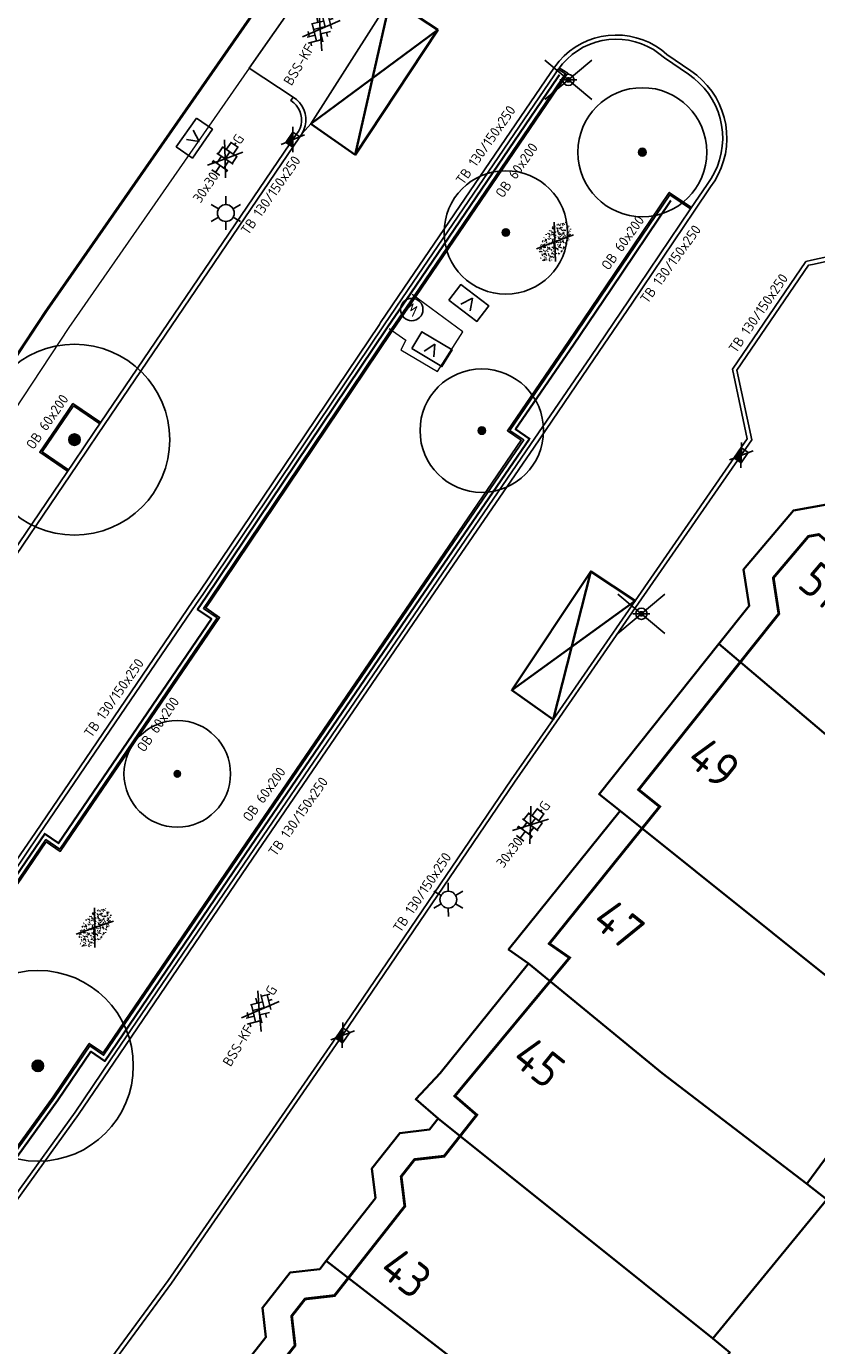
# Model space of a CAD drawing. Header units: metres. Extents: x 92877 to 94117, y 464509 to 465451.
# Tile 41 of 102: x 93202 to 93230, y 464990 to 465037. Entities that reach past the tile are written whole.
import ezdxf
from ezdxf.enums import TextEntityAlignment as Align

# ---------------------------------------------------------------- set-up
doc = ezdxf.new("R2010")
doc.units = ezdxf.units.M
doc.linetypes.add('XX-PROJECTGRENS', pattern=[18, 12, -3, 0, -3])
doc.layers.get('0').update_dxf_attribs({"linetype": 'CONTINUOUS'})
for name, color, linetype, lineweight in [('B-WE-GR-BOOM-S', 90, 'CONTINUOUS', 25), ('B-WE-KL-DATA_KAST-S', 252, 'CONTINUOUS', 25), ('B-WE-KL-ET_LS_OV_LICHTMAST-S', 252, 'CONTINUOUS', 25), ('B-WE-KL-WATER-S', 252, 'CONTINUOUS', 25), ('B-WE-OG-TOPOGRAFIE_BEBOUWING-GV', 252, 'CONTINUOUS', 35), ('B-WE-OG-TOPOGRAFIE_HUISNUMMER-T25', 7, 'CONTINUOUS', 20), ('B-WE-VH-VERHARDING-GV', 252, 'CONTINUOUS', 18), ('N-WE-KG-GRENS_PROJECT-G', 1, 'XX-PROJECTGRENS', 35), ('V-WE-GR-GRAS-S', 60, 'CONTINUOUS', 25), ('V-WE-IE-MEUBILAIR_WEGMEUBILAIR_VERKEERSBORD-S', 7, 'CONTINUOUS', 25), ('V-WE-IE-TERREINAFSCHEIDING_KUNSTMATIG_HEKWERK-G', 20, 'IE-TERREINAFSCHEIDING-KUNSTMATIG-V', 35), ('V-WE-RI-HWA_KOLK-S', 150, 'CONTINUOUS', 25), ('V-WE-VH-KANTOPSLUITING-T18', 10, 'CONTINUOUS', 18), ('V-WE-VH-KANTOPSLUITING_OPSLUITBAND_60X200-G', 150, 'VH-OPSLUITBAND_60X200-V', 25), ('V-WE-VH-KANTOPSLUITING_TROTTOIRBAND_130 150-G', 210, 'VH-TROTTOIRBAND_130-150-V', 25), ('V-WE-VH-KANTOPSLUITING_VOORKANTBAND-G', 50, 'CONTINUOUS', 25), ('V-WE-VH-MATERIAALGRENS-G', 7, 'CONTINUOUS-V', 25), ('V-WE-VH-VERHARDING_BETONSTRAATSTEEN-S', 252, 'CONTINUOUS', 25), ('V-WE-VH-VERHARDING_TEGEL-S', 252, 'CONTINUOUS', 25), ('V-WE-VW-MARKERING-G', 7, 'CONTINUOUS', 35)]:
    doc.layers.add(name, color=color, linetype=linetype, lineweight=lineweight)
doc.styles.add('NLCS-ISO', font='NLCS-ISO.ttf')
doc.styles.add('NLCS-ISO-M200-T18', font='NLCS-ISO.ttf', dxfattribs={"height": 0.36})
doc.styles.get("Standard").update_dxf_attribs({"font": 'isocp.shx'})
doc.linetypes.add('CONTINUOUS-V', pattern='A,3.5,[24,NLCS.SHX,S=0.5,R=0,X=0,Y=0],3.5', length=7)
doc.linetypes.add('IE-TERREINAFSCHEIDING-KUNSTMATIG-V', pattern='A,2,[24,NLCS.SHX,S=0.6,R=0,X=-1,Y=0],2,[82,NLCS.SHX,S=0.75,R=90,X=0,Y=0],2,[24,NLCS.SHX,S=0.6,R=0,X=1,Y=0],2,-2', length=10)
doc.linetypes.add('VH-OPSLUITBAND_60X200-V', pattern='A,3,[24,NLCS.SHX,S=1,R=0,X=0,Y=0],3,-2,2,-2', length=12)
doc.linetypes.add('VH-TROTTOIRBAND_130-150-V', pattern='A,2.5,[24,NLCS.SHX,S=1,R=0,X=0,Y=0],2.5,-2,2,-2,2,-2', length=15)

# ---------------------------------------------------------------- blocks, each defined once
blk = doc.blocks.new('V-SRI-KOLK_TROTTOIR-SO')
blk.add_hatch(color=256).paths.add_polyline_path([(1.125, 0.75), (-1.125, 0.75), (-1.125, -0.75)])
at = {"ltscale": 0.1}
for p, q in [((-1.875, 1.25), (1.875, -1.25)), ((1.875, 1.25), (-1.875, -1.25))]:
    blk.add_line(p, q, dxfattribs=at)
blk.add_line((-1.125, -0.75), (1.125, 0.75))
at = {"flags": 128}
blk.add_lwpolyline([(-1.125, -0.75), (1.125, -0.75), (1.125, 0.75), (-1.125, 0.75)], close=True, dxfattribs=at)
blk = doc.blocks.new('SKL-WATER_STRAATPOT-SO')
blk.add_circle((0, 0), 2)
at = {"style": 'NLCS-ISO'}
blk.add_text('W', height=2, rotation=360, dxfattribs=at).set_placement((-1.06, -1.05))
blk = doc.blocks.new('V-SVH-TEGEL_300X300_DUN_HALFST_KL-SO')
for p, q in [((-3.08, 0.75), (-3, 0.75)), ((-3, -0.83), (-3, 0.83)), ((-3, 0), (-1.5, 0)), ((-1.84, 1.5), (-1.5, 1.5)), ((-1.5, -1.6), (-1.5, 1.6)), ((-1.5, 0.75), (0, 0.75)), ((0, -1.78), (0, 1.78)), ((0, 1.5), (1.5, 1.5)), ((0, 0), (1.5, 0)), ((1.5, -1.6), (1.5, 1.6)), ((1.5, 0.75), (3, 0.75)), ((3, -0.83), (3, 0.83)), ((3, 0), (3.39, 0)), ((-3.08, -0.75), (-3, -0.75)), ((-1.84, -1.5), (-1.5, -1.5)), ((-1.5, -0.75), (0, -0.75)), ((0, -1.5), (1.5, -1.5)), ((1.5, -0.75), (3, -0.75))]:
    blk.add_line(p, q)
at = {"ltscale": 0.1}
for q in [(-2.75, -1.98), (-2.73, 1.96), (2.73, 1.96), (2.75, -1.98)]:
    blk.add_line((0, 0), q, dxfattribs=at)
at = {"style": 'NLCS-ISO'}
blk.add_attdef('FORMAAT', text='', height=1.8, dxfattribs=at).set_placement((-3.18, 0), align=Align.MIDDLE_RIGHT)
blk.add_attdef('KLEUR', text='', height=1.8, dxfattribs=at).set_placement((3.49, 0), align=Align.MIDDLE_LEFT)
at = {"style": 'NLCS-ISO', "flags": 1}
blk.add_attdef('FUNCTIE', text='', height=1.8, dxfattribs=at).set_placement((0.12, -3.58), align=Align.MIDDLE_CENTER)
blk = doc.blocks.new('V-SGR-GRAS_01-SO')
at = {"ltscale": 0.1}
for p, q in [((-1.96, -0.07), (-1.98, 0)), ((-1.93, 0.19), (-1.93, 0.24)), ((-1.89, 0.24), (-1.92, 0.25)), ((-1.67, 0.02), (-1.6, 0.04)), ((-1.6, 0.24), (-1.65, 0.29)), ((-1.53, 0.32), (-1.6, 0.35)), ((-1.45, 0.64), (-1.52, 0.66)), ((-1.52, 0.19), (-1.44, 0.19)), ((-1.47, 0.58), (-1.48, 0.65)), ((0, 0), (-1.43, 1.03)), ((-1.43, 0.48), (-1.35, 0.5)), ((-1.36, 0.21), (-1.43, 0.23)), ((0, 0), (-1.43, -1.03)), ((-1.42, 0.13), (-1.36, 0.17)), ((-1.38, 0.11), (-1.32, 0.16)), ((-1.37, 0.01), (-1.38, 0.08)), ((-1.33, 0.11), (-1.33, 0.19)), ((-1.3, 0.76), (-1.32, 0.77)), ((-1.28, 0.68), (-1.28, 0.76)), ((-1.17, 0.39), (-1.23, 0.43)), ((-1.17, 0.24), (-1.22, 0.29)), ((-1.15, 0.65), (-1.21, 0.7)), ((-1.11, 0.17), (-1.04, 0.19)), ((-1.03, 0.03), (-1.1, 0.07)), ((-0.94, 0.84), (-1, 0.88)), ((-0.97, 0.51), (-0.92, 0.57)), ((-0.89, 0.5), (-0.97, 0.52)), ((-0.94, 0.19), (-0.87, 0.19)), ((-0.92, 0.42), (-0.86, 0.46)), ((-0.89, 0.81), (-0.82, 0.81)), ((-0.87, 0.66), (-0.89, 0.73)), ((-0.8, 0.06), (-0.88, 0.08)), ((-0.87, 0.62), (-0.8, 0.64)), ((-0.8, 0.47), (-0.87, 0.51)), ((-0.75, 0.24), (-0.8, 0.29)), ((-0.77, 0.09), (-0.79, 0.16)), ((-0.73, 0.65), (-0.78, 0.7)), ((-0.74, 0.03), (-0.73, 0.11)), ((-0.67, 0.11), (-0.73, 0.14)), ((-0.69, 0.61), (-0.68, 0.68)), ((-0.58, 0.92), (-0.64, 0.96)), ((-0.56, 0.92), (-0.51, 0.97)), ((-0.56, 0.32), (-0.48, 0.34)), ((-0.44, 0.55), (-0.51, 0.59)), ((-0.43, 0.78), (-0.5, 0.8)), ((-0.42, 0.71), (-0.36, 0.74)), ((-0.34, 0.35), (-0.41, 0.37)), ((-0.32, 0.24), (-0.38, 0.29)), ((-0.31, 0.19), (-0.37, 0.22)), ((-0.37, 0.19), (-0.29, 0.19)), ((-0.31, 0.65), (-0.36, 0.7)), ((-0.32, 0.81), (-0.24, 0.81)), ((-0.32, 0.77), (-0.24, 0.79)), ((-0.28, 0.73), (-0.29, 0.81)), ((-0.21, 1), (-0.27, 1.03)), ((-0.24, 0.02), (-0.17, 0.04)), ((-0.18, 0.17), (-0.19, 0.24)), ((-0.08, 0.63), (-0.14, 0.67)), ((-0.14, -0.04), (-0.14, 0.03)), ((-0.09, 0.53), (-0.09, 0.6)), ((-0.08, 0.16), (-0.03, 0.21)), ((-0.07, 0.19), (0, 0.23)), ((0.06, 0.27), (-0.01, 0.3)), ((0, 0), (1.43, 1.03)), ((0, 0.47), (0.07, 0.49)), ((0, 0), (1.43, -1.03)), ((0.1, 0.24), (0.05, 0.29)), ((0.13, 0.64), (0.06, 0.66)), ((0.07, 0.99), (0.14, 1.03)), ((0.12, 0.65), (0.07, 0.7)), ((0.22, 0.2), (0.15, 0.22)), ((0.21, 0.19), (0.28, 0.19)), ((0.29, 0.71), (0.22, 0.75)), ((0.24, 0.92), (0.31, 0.94)), ((0.26, 0.81), (0.33, 0.81)), ((0.32, 0.81), (0.3, 0.89)), ((0.31, 0.17), (0.39, 0.19)), ((0.32, 0.57), (0.38, 0.62)), ((0.42, 0.34), (0.36, 0.38)), ((0.42, 0.25), (0.4, 0.32)), ((0.43, 0.48), (0.49, 0.51)), ((0.53, 0.24), (0.47, 0.29)), ((0.54, 0.65), (0.49, 0.7)), ((0.56, -0.02), (0.49, 0.02)), ((0.5, 0.45), (0.51, 0.53)), ((0.59, 0.93), (0.52, 0.94)), ((0.55, 0.62), (0.63, 0.64)), ((0.65, 0.79), (0.58, 0.83)), ((0.68, 0.49), (0.61, 0.51)), ((0.77, 0.05), (0.7, 0.07)), ((0.78, 0.42), (0.72, 0.46)), ((0.78, 0.19), (0.86, 0.19)), ((0.83, 0.81), (0.91, 0.81)), ((0.92, 0.06), (0.85, 0.09)), ((0.87, 0.31), (0.94, 0.33)), ((0.95, 0.24), (0.9, 0.29)), ((0.91, 0.89), (0.91, 0.92)), ((0.97, 0.65), (0.91, 0.7)), ((0.93, 0.76), (0.99, 0.8)), ((1.01, 0.87), (0.95, 0.91)), ((1.01, 0.33), (1, 0.4)), ((1.15, 0.78), (1.08, 0.8)), ((1.15, 0.5), (1.08, 0.54)), ((1.1, 0.38), (1.1, 0.45)), ((1.11, 0.77), (1.18, 0.79)), ((1.24, 0.34), (1.17, 0.36)), ((1.18, 0.01), (1.26, 0.03)), ((1.21, 0.21), (1.26, 0.26)), ((1.28, 0.14), (1.22, 0.17)), ((1.28, 0.25), (1.35, 0.29)), ((1.37, 0.24), (1.32, 0.29)), ((1.39, 0.65), (1.34, 0.7)), ((1.36, 0.19), (1.43, 0.19)), ((1.42, 0.46), (1.5, 0.48)), ((1.51, 0.58), (1.44, 0.62)), ((1.64, 0.21), (1.58, 0.25)), ((1.61, 0.41), (1.59, 0.48)), ((1.69, 0.3), (1.7, 0.37)), ((1.79, 0.19), (1.72, 0.21)), ((1.74, 0.16), (1.81, 0.18)), ((1.8, 0.24), (1.75, 0.29)), ((1.93, 0.19), (1.95, 0.19)), ((-1.92, -0.16), (-1.85, -0.12)), ((-1.82, -0.08), (-1.9, -0.06)), ((-1.76, -0.13), (-1.82, -0.09)), ((-1.78, -0.3), (-1.73, -0.25)), ((-1.62, -0.5), (-1.69, -0.46)), ((-1.63, -0.57), (-1.68, -0.52)), ((-1.61, -0.17), (-1.67, -0.11)), ((-1.57, -0.44), (-1.49, -0.44)), ((-1.54, -0.66), (-1.5, -0.64)), ((-1.4, -0.05), (-1.46, -0.01)), ((-1.38, -0.46), (-1.38, -0.39)), ((-1.35, -0.28), (-1.28, -0.26)), ((-1.27, -0.23), (-1.34, -0.21)), ((-1.26, -0.42), (-1.33, -0.38)), ((-1.27, -0.56), (-1.28, -0.48)), ((-1.21, -0.57), (-1.26, -0.52)), ((-1.18, -0.67), (-1.25, -0.65)), ((-1.19, -0.17), (-1.24, -0.11)), ((-1.13, -0.78), (-1.19, -0.75)), ((-1.06, -0.39), (-1, -0.35)), ((-1.04, -0.58), (-0.97, -0.57)), ((-0.99, -0.44), (-0.92, -0.44)), ((-0.9, -0.34), (-0.96, -0.3)), ((-0.9, -0.65), (-0.84, -0.6)), ((-0.84, -0.94), (-0.85, -0.93)), ((-0.78, -0.57), (-0.84, -0.52)), ((-0.76, -0.7), (-0.83, -0.67)), ((-0.76, -0.17), (-0.82, -0.11)), ((-0.8, -0.13), (-0.73, -0.11)), ((-0.71, -0.38), (-0.79, -0.36)), ((-0.79, -0.54), (-0.78, -0.46)), ((-0.72, -0.89), (-0.65, -0.87)), ((-0.71, -0.9), (-0.64, -0.86)), ((-0.62, -0.82), (-0.7, -0.8)), ((-0.67, -0.48), (-0.69, -0.4)), ((-0.53, -0.26), (-0.6, -0.22)), ((-0.58, -0.99), (-0.59, -0.97)), ((-0.57, -0.1), (-0.5, -0.06)), ((-0.49, -0.25), (-0.44, -0.19)), ((-0.48, -0.44), (-0.41, -0.42)), ((-0.4, -0.63), (-0.46, -0.59)), ((-0.38, -0.98), (-0.43, -0.93)), ((-0.42, -0.44), (-0.34, -0.44)), ((-0.36, -0.57), (-0.41, -0.52)), ((-0.34, -0.17), (-0.39, -0.11)), ((-0.26, -0.99), (-0.33, -0.95)), ((-0.25, -0.09), (-0.32, -0.07)), ((-0.17, -0.18), (-0.24, -0.14)), ((-0.16, -0.53), (-0.23, -0.51)), ((-0.21, -0.61), (-0.15, -0.58)), ((-0.19, -0.62), (-0.19, -0.54)), ((-0.17, -0.74), (-0.1, -0.72)), ((-0.07, -0.97), (-0.14, -0.95)), ((-0.04, -0.55), (-0.1, -0.51)), ((-0.08, -0.4), (-0.09, -0.32)), ((-0.01, -1.01), (0.04, -0.95)), ((0.05, -0.98), (0, -0.93)), ((0.07, -0.57), (0.01, -0.52)), ((0.02, -0.96), (0.01, -0.89)), ((0.08, -0.17), (0.03, -0.11)), ((0.1, -0.91), (0.03, -0.88)), ((0.07, -0.29), (0.14, -0.27)), ((0.19, -0.1), (0.13, -0.06)), ((0.16, -0.44), (0.23, -0.44)), ((0.17, -1.04), (0.22, -1.02)), ((0.31, -0.24), (0.24, -0.22)), ((0.33, -0.47), (0.26, -0.43)), ((0.29, -0.33), (0.35, -0.29)), ((0.4, -0.68), (0.32, -0.66)), ((0.39, -0.6), (0.45, -0.55)), ((0.39, -0.59), (0.46, -0.57)), ((0.4, -0.69), (0.41, -0.62)), ((0.46, -0.83), (0.4, -0.8)), ((0.47, -0.98), (0.42, -0.93)), ((0.49, -0.57), (0.44, -0.52)), ((0.45, -0.12), (0.46, -0.05)), ((0.51, -0.17), (0.45, -0.11)), ((0.52, -0.32), (0.5, -0.24)), ((0.62, -0.88), (0.6, -0.81)), ((0.63, -0.14), (0.7, -0.12)), ((0.69, -0.39), (0.62, -0.35)), ((0.64, -0.84), (0.71, -0.81)), ((0.7, -0.89), (0.77, -0.88)), ((0.73, -0.44), (0.81, -0.44)), ((0.82, -0.76), (0.76, -0.72)), ((0.78, -0.04), (0.85, 0)), ((0.86, -0.39), (0.79, -0.37)), ((0.8, -0.19), (0.85, -0.14)), ((0.86, -0.94), (0.84, -0.93)), ((0.91, -0.57), (0.86, -0.52)), ((0.93, -0.17), (0.88, -0.11)), ((0.95, -0.83), (0.88, -0.81)), ((0.94, -0.44), (1.01, -0.42)), ((1.05, -0.31), (0.99, -0.27)), ((1, -0.77), (1, -0.7)), ((1.05, -0.2), (1.05, -0.12)), ((1.11, -0.24), (1.1, -0.16)), ((1.19, -0.68), (1.12, -0.64)), ((1.14, -0.56), (1.21, -0.52)), ((1.21, -0.8), (1.2, -0.73)), ((1.33, -0.1), (1.26, -0.08)), ((1.26, -0.75), (1.33, -0.73)), ((1.34, -0.57), (1.29, -0.52)), ((1.36, -0.17), (1.3, -0.11)), ((1.31, -0.44), (1.38, -0.44)), ((1.42, -0.23), (1.35, -0.19)), ((1.42, -0.54), (1.35, -0.52)), ((1.55, -0.6), (1.49, -0.56)), ((1.5, -0.29), (1.57, -0.27)), ((1.64, -0.27), (1.65, -0.2)), ((1.64, -0.27), (1.7, -0.23)), ((1.68, -0.55), (1.74, -0.5)), ((1.71, -0.16), (1.69, -0.09)), ((1.78, -0.15), (1.71, -0.11)), ((1.71, -0.52), (1.71, -0.52)), ((1.78, -0.17), (1.73, -0.11)), ((1.88, -0.25), (1.81, -0.23))]:
    blk.add_line(p, q, dxfattribs=at)
at = {"ltscale": 0.1, "style": 'NLCS-ISO'}
blk.add_attdef('TYPE', text='', height=0.5, dxfattribs=at).set_placement((3.47, -0.02), align=Align.MIDDLE_CENTER)
blk = doc.blocks.new('V-SVH-BSS_KEIFORMAAT_KEPER_KL-SO')
for p, q in [((-3.36, -0.25), (-2.89, 0.22)), ((-3.23, 0.55), (-1.41, -1.27)), ((0, 0), (-2.8, 2.01)), ((-2.44, 1.25), (-1.41, 0.22)), ((-2.15, -0.53), (0.08, 1.7)), ((-2.15, 0.96), (-1.49, 1.62)), ((-1.7, -1.56), (0.08, 0.22)), ((-0.67, 0.96), (1.56, -1.27)), ((-0.02, 1.8), (1.56, 0.22)), ((0, 0), (2.8, 2.01)), ((0.82, 0.96), (1.48, 1.62)), ((0.82, -0.53), (2.54, 1.19)), ((1.14, -1.7), (3.05, 0.22)), ((2.3, 0.96), (3.39, -0.13)), ((0, 0), (-3.13, -2.25)), ((-0.67, -0.53), (0.58, -1.77)), ((-0.44, -1.78), (0.08, -1.27)), ((0, 0), (3.13, -2.25)), ((2.3, -0.53), (2.8, -1.02))]:
    blk.add_line(p, q)
at = {"style": 'NLCS-ISO'}
blk.add_attdef('FORMAAT', text='', height=1.8, dxfattribs=at).set_placement((-3.39, -0.02), align=Align.MIDDLE_RIGHT)
blk.add_attdef('KLEUR', text='', height=1.8, dxfattribs=at).set_placement((3.39, 0), align=Align.MIDDLE_LEFT)
at = {"style": 'NLCS-ISO', "flags": 1}
blk.add_attdef('FUNCTIE', text='', height=1.8, dxfattribs=at).set_placement((0.12, -3.58), align=Align.MIDDLE_CENTER)
blk = doc.blocks.new('SKL-DATA_TERREINKAST-SO')
for q in [(-0.203, 0.2), (0.203, 0.2)]:
    blk.add_line((0, -0.209), q)
at = {"flags": 128}
blk.add_lwpolyline([(0.625, 0.35), (-0.625, 0.35), (-0.625, -0.35), (0.625, -0.35)], close=True, dxfattribs=at)
at = {"style": 'NLCS-ISO'}
blk.add_attdef('TYPE', text='', height=0.35, dxfattribs=at).set_placement((-0.034, 0.689), align=Align.MIDDLE_CENTER)
blk = doc.blocks.new('Verkeersbord')
at = {"color": 0}
for p, q in [((-0.836, -0.701), (0.836, 0.701)), ((0.836, -0.701), (-0.836, 0.701))]:
    blk.add_line(p, q, dxfattribs=at)
for p, q in [((0.3, 0), (-0.3, 0)), ((0, 0), (0.3, 0))]:
    blk.add_line(p, q)
for radius in [0.2, 0.0745]:
    blk.add_circle((0, 0), radius)
blk = doc.blocks.new('SGR-BOOM_01')
at = {"ltscale": 0.1}
h = blk.add_hatch(color=256, dxfattribs=at)
edge = h.paths.add_edge_path()
edge.add_arc((0, 0), 0.15, 0, 360)
for radius in [2.5, 0.045]:
    blk.add_circle((0, 0), radius)
blk.add_circle((0, 0), 0.15, dxfattribs=at)
blk = doc.blocks.new('Q_LICHTMAST')
for points in [[(0, 0.3), (0, 0.6)], [(-0.26, 0.15), (-0.52, 0.3)], [(0.26, 0.15), (0.52, 0.3)], [(-0.26, -0.15), (-0.52, -0.3)], [(0, -0.3), (0, -0.6)], [(0.26, -0.15), (0.52, -0.3)]]:
    blk.add_lwpolyline(points)
blk.add_circle((0, 0), 0.3)

msp = doc.modelspace()

# ---------------------------------------------------------------- linework, layer by layer
at = {"layer": 'B-WE-OG-TOPOGRAFIE_BEBOUWING-GV'}
for p, q in [((93226.61, 465015.306), (93236.02, 465007.32)), ((93223.09, 465009.35), (93232.91, 465001.48)), ((93216.599, 464998.382), (93226.389, 464990.55)), ((93212.607, 464993.308), (93223.149, 464985.184))]:
    msp.add_line(p, q, dxfattribs=at)
at = {"layer": 'B-WE-OG-TOPOGRAFIE_BEBOUWING-GV', "flags": 128}
for points in [[(93226.61, 465015.306), (93227.69, 465016.66), (93227.49, 465017.96), (93229.27, 465020.06), (93230.46, 465020.27)], [(93223.09, 465009.35), (93222.34, 465009.95), (93226.61, 465015.306)], [(93219.82, 465003.917), (93219.11, 465004.41), (93223.09, 465009.35)], [(93216.599, 464998.382), (93215.8, 464999.073), (93216.67, 465000), (93219.82, 465003.917)], [(93219.82, 465003.917), (93224.588, 465000), (93229.74, 464996.06)], [(93232.91, 465001.48), (93233.43, 465001.06), (93229.74, 464996.06)], [(93212.607, 464993.308), (93214.37, 464995.55), (93214.24, 464996.61), (93215.23, 464997.87), (93216.29, 464997.99), (93216.599, 464998.382)], [(93229.74, 464996.06), (93230.45, 464995.5), (93226.389, 464990.55)], [(93208.691, 464988.34), (93210.46, 464990.59), (93210.34, 464991.64), (93211.33, 464992.9), (93212.38, 464993.02), (93212.607, 464993.308)], [(93226.389, 464990.55), (93227, 464990.05), (93223.149, 464985.184)]]:
    msp.add_lwpolyline(points, dxfattribs=at)
at = {"layer": 'B-WE-VH-VERHARDING-GV', "flags": 128}
for points in [[(93209.868, 465035.826), (93203.437, 465026.582), (93198.861, 465019.654), (93195.185, 465014.3), (93191.454, 465008.954), (93187.587, 465003.566), (93183.326, 464997.739), (93179.488, 464992.543), (93172.896, 464983.955), (93169.184, 464979.081), (93163.774, 464972.267)], [(93214.851, 465026.553), (93215.451, 465026.132), (93215.272, 465025.792), (93216.58, 465025.011), (93217.484, 465026.426), (93215.676, 465027.764)]]:
    msp.add_lwpolyline(points, dxfattribs=at)
at = {"layer": 'N-WE-KG-GRENS_PROJECT-G', "const_width": 0.1, "flags": 128}
msp.add_lwpolyline([(93142.804, 465086.89), (93145.447, 465089.504), (93147.332, 465091.955), (93148.613, 465093.182), (93161.411, 465113.679), (93167.204, 465122.957), (93170.456, 465128.173), (93179.763, 465143.103), (93186.894, 465154.496), (93187.89, 465154.904), (93188.17, 465154.679), (93191.39, 465152.077), (93194.828, 465149.413), (93202.752, 465142.922), (93211.334, 465136.086), (93246.401, 465107.701), (93253.059, 465102.314), (93253.343, 465100.976), (93245.804, 465089.865), (93244.522, 465087.941), (93231.812, 465069.293), (93227.954, 465063.58), (93226.853, 465062.424), (93215.691, 465046.012), (93211.996, 465040.636), (93204.425, 465029.753), (93202.609, 465027.143), (93198.032, 465020.213), (93194.363, 465014.869), (93190.619, 465009.505), (93189.819, 465008.221), (93185.531, 465002.305), (93181.433, 464996.691), (93178.696, 464993.153), (93172.103, 464984.564), (93163.085, 464972.835), (93161.131, 464970.564), (93154.083, 464961.647), (93148.985, 464955.311), (93145.469, 464951.039), (93138.605, 464942.927), (93131.702, 464935.14), (93128.236, 464931.41), (93126.865, 464929.653), (93122.062, 464924.79), (93112.82, 464915.353), (93112.694, 464915.474), (93110.007, 464912.809), (93108.158, 464914.641), (93097.954, 464904.418), (93099.616, 464902.379), (93097.346, 464900.004), (93095.105, 464898.042), (93093.141, 464896.427), (93087.358, 464891.835), (93084.647, 464889.561), (93079.687, 464885.222), (93073.559, 464880.645), (93064.795, 464874.789), (93057.662, 464870.165), (93057.255, 464870.007), (93057.168, 464870.002), (93056.607, 464870.091), (93053.277, 464868.411), (93060.039, 464854.372), (93062.426, 464849.152), (93065.249, 464843.338), (93068.532, 464844.778), (93069.154, 464846.147), (93077.316, 464850.716), (93083.11, 464853.91), (93083.112, 464853.905), (93087.983, 464856.618), (93087.623, 464857.315), (93087.914, 464857.845), (93094.137, 464862.208), (93094.032, 464862.502), (93094.431, 464862.805), (93094.609, 464862.539), (93096.966, 464864.191), (93097.445, 464863.691), (93100.286, 464866.409), (93107.265, 464873.112), (93113.757, 464878.765), (93119.027, 464883.354), (93126.19, 464890.319), (93126.053, 464890.447), (93129.224, 464893.588), (93132.754, 464897.33), (93136.979, 464901.466), (93141.064, 464906.039), (93145.123, 464910.02), (93146.946, 464911.937), (93151.571, 464916.872), (93154.026, 464919.546), (93161.923, 464928.693), (93166.437, 464933.828), (93170.519, 464938.737), (93174.372, 464943.51), (93176.337, 464945.983), (93178.669, 464948.924), (93181.236, 464952.541), (93184.321, 464956.452), (93185.617, 464958.052), (93188.572, 464961.84), (93195.315, 464970.699), (93197.093, 464969.277), (93199.637, 464972.465), (93198.95, 464972.958), (93202.951, 464977.949), (93202.249, 464978.521), (93202.364, 464978.666), (93202.234, 464979.72), (93202.711, 464980.328), (93203.771, 464980.458), (93206.283, 464983.648), (93206.153, 464984.709), (93206.628, 464985.314), (93207.678, 464985.434), (93209.477, 464987.722), (93211.5, 464990.295), (93211.38, 464991.345), (93211.858, 464991.954), (93212.908, 464992.074), (93215.413, 464995.259), (93215.283, 464996.319), (93215.758, 464996.923), (93216.817, 464997.043), (93217.976, 464998.513), (93217.195, 464999.188), (93221.285, 465004.117), (93220.562, 465004.619), (93224.498, 465009.504), (93223.744, 465010.107), (93228.745, 465016.379), (93228.548, 465017.661), (93229.799, 465019.138), (93230.171, 465019.204), (93232.859, 465016.92), (93240.879, 465028.723), (93247.237, 465037.466), (93243.345, 465039.426), (93245.385, 465042.407), (93267.791, 465074.762), (93271.654, 465080.832), (93274.315, 465084.653), (93274.677, 465085.271), (93280.631, 465092.992), (93283.915, 465097.533), (93293.238, 465109.1), (93296.471, 465112.853), (93305.145, 465123.792), (93308.461, 465126.639), (93309.398, 465127), (93310.34, 465127.104), (93311.021, 465127.029), (93311.569, 465126.572), (93314.325, 465123.425), (93311.446, 465121.218), (93317.763, 465113.435), (93320.742, 465115.844), (93321.734, 465114.618), (93318.743, 465112.198), (93332.363, 465095.383), (93335.324, 465097.784), (93336.313, 465096.566), (93333.394, 465094.197), (93346.863, 465077.572), (93349.745, 465079.914), (93350.754, 465078.674), (93347.845, 465076.305), (93354.176, 465068.5), (93362.85, 465075.591), (93361.376, 465077.286), (93365.219, 465080.332), (93350.596, 465098.232), (93346.729, 465095.077), (93346.089, 465095.987), (93350.715, 465099.775, 0.50922), (93350.922, 465101.967), (93324.402, 465134.651), (93320.907, 465131.811), (93318.885, 465134.322, -0.098106), (93317.859, 465136.546), (93317.809, 465136.827), (93329.287, 465148.479), (93335.156, 465154.254), (93344.697, 465163.309, -0.349567), (93347.493, 465163.354), (93347.813, 465163.049), (93349.127, 465161.413), (93346.391, 465159.229), (93348.191, 465157.343), (93348.243, 465157.384), (93353.341, 465151.084), (93356.361, 465153.524), (93357.294, 465152.369), (93354.273, 465149.929), (93367.901, 465133.094), (93370.919, 465135.533), (93371.856, 465134.369), (93368.844, 465131.928), (93379.841, 465118.334), (93382.859, 465120.772), (93383.785, 465119.621), (93380.762, 465117.178), (93384.644, 465112.392), (93390.968, 465117.536), (93393.698, 465119.744), (93389.575, 465124.751), (93393.126, 465127.653), (93381.652, 465141.958), (93378.045, 465139.012), (93374.932, 465142.847), (93384.724, 465150.628, 0.393005), (93384.971, 465152.673), (93376.322, 465163.131, 0.393551), (93374.278, 465163.377), (93369.858, 465159.798), (93359.893, 465172.144), (93359.196, 465171.59), (93356.894, 465174.416), (93366.327, 465182.365), (93383.74, 465196.71, -0.309181), (93386.819, 465196.235), (93386.977, 465196.072), (93387.797, 465195.067), (93385.13, 465192.859), (93391.412, 465185.104), (93394.43, 465187.543), (93395.435, 465186.298), (93392.425, 465183.858), (93405.872, 465167.212), (93408.891, 465169.662), (93409.895, 465168.418), (93406.884, 465165.977), (93415.682, 465155.114), (93422.305, 465160.477), (93419.312, 465164.504), (93427.805, 465171.459), (93432.936, 465175.602, 0.389945), (93433.117, 465177.605), (93406.306, 465210.598, 0.403895), (93404.272, 465210.792), (93395.071, 465203.259, -0.04985), (93394.529, 465205.075), (93406.003, 465214.474), (93406.153, 465214.258), (93408.855, 465216.515), (93413.243, 465220.126), (93424.061, 465228.978), (93433.335, 465236.564), (93456.901, 465255.803), (93462.358, 465260.256), (93474.24, 465257.384), (93487.491, 465268.365), (93481.957, 465274.413), (93477.953, 465270.75), (93460.622, 465275.164), (93454.054, 465277.377), (93450.532, 465272.851), (93448.516, 465271.205), (93400.455, 465231.959), (93399.011, 465233.652), (93395.691, 465230.975), (93395.475, 465231.241), (93389.321, 465226.059), (93372.983, 465212.672), (93260.058, 465121.022), (93254.212, 465128.327), (93255.485, 465129.359), (93251.172, 465134.67), (93250.976, 465134.513), (93249.73, 465136.066), (93249.925, 465136.222), (93245.512, 465141.593), (93245.414, 465141.489), (93215.797, 465178.086), (93224.817, 465185.374), (93221.615, 465189.311), (93221.504, 465189.439), (93221.504, 465189.484), (93221.582, 465189.664), (93258.555, 465216.278), (93287.858, 465237.306), (93316.719, 465257.815), (93323.665, 465262.74), (93325.266, 465260.773), (93334.631, 465268.404), (93348.967, 465280.041), (93353.283, 465283.494), (93353.525, 465283.192), (93373.219, 465297.094), (93403.844, 465318.948), (93403.686, 465319.158), (93405.483, 465320.403), (93410.351, 465324.912), (93402.835, 465333.569), (93398.335, 465338.895), (93392.573, 465334.08), (93389.104, 465331.474), (93348.447, 465302.964), (93320.1, 465282.787), (93289.014, 465260.48), (93254.82, 465235.917), (93226.588, 465215.717), (93213.129, 465205.995), (93182.769, 465181.222), (93183.254, 465180.57), (93182.292, 465179.905), (93183.685, 465178.016), (93174.631, 465171.467), (93173.396, 465173.195), (93172.303, 465172.388), (93168.471, 465170.193), (93170.119, 465168.084), (93171.264, 465166.905), (93171.887, 465165.92), (93172.046, 465165.485), (93172.061, 465164.02), (93171.791, 465162.221), (93171.603, 465161.889), (93167.902, 465156.013), (93164.39, 465150.403), (93160.435, 465144.058), (93158.382, 465140.726), (93156.607, 465137.917), (93154.807, 465135.049), (93153.786, 465134.188), (93154.016, 465133.775), (93153.338, 465133.133), (93153.16, 465132.506), (93153.134, 465132.463), (93152.077, 465130.671), (93150.973, 465128.906), (93147.775, 465123.769), (93144.058, 465117.809), (93140.544, 465112.153), (93139.017, 465109.781), (93136.381, 465105.485), (93134.48, 465102.415), (93134.183, 465101.965), (93133.958, 465101.735), (93130.915, 465098.93), (93126.03, 465094.455), (93121.818, 465090.575), (93117.904, 465086.833), (93113.47, 465082.448), (93112.834, 465082.495), (93109.779, 465079.439), (93106.782, 465076.441), (93106.819, 465075.801), (93105.522, 465074.513), (93100.162, 465069.076), (93097.993, 465066.793), (93094.572, 465063.113), (93089.135, 465057.106), (93083.693, 465051.015), (93080.417, 465047.335), (93077.017, 465043.497), (93073.934, 465040.014), (93073.472, 465039.534), (93072.001, 465037.863), (93071.812, 465037.638), (93069.705, 465035.225), (93068.078, 465033.424), (93064.121, 465029.238), (93059.891, 465024.784), (93054.546, 465019.348), (93051.829, 465016.783), (93042.954, 465008.588), (93039.428, 465005.328), (93039.04, 465005.881), (93035.768, 465003.501), (93034.642, 465002.582), (93035.282, 465001.847), (93028.269, 464995.871), (93027.63, 464996.626), (93025.853, 464995.108), (93024.898, 464994.489), (93025.348, 464993.801), (93025.385, 464993.139), (93023.546, 464991.657), (93020.74, 464989.867), (93009.831, 464980.839), (93002.614, 464974.822), (93001.219, 464974.424), (92997.627, 464972.314), (93000.275, 464968.182), (93003.222, 464963.818), (93004.539, 464962.472), (93005.558, 464961.008), (93007.714, 464956.785), (93011.389, 464958.36), (93011.758, 464959.803), (93016.761, 464964.005), (93022.798, 464969.066), (93023.124, 464969.069), (93023.859, 464969.958), (93031.994, 464976.787), (93034.007, 464978.44), (93039.335, 464982.95), (93042.149, 464985.327), (93043.343, 464986.286), (93048.652, 464990.9), (93051.638, 464993.482), (93054.319, 464995.599), (93054.16, 464995.728), (93056.817, 464998.088), (93056.95, 464998.249), (93057.025, 464998.223), (93061.752, 465002.708), (93069.172, 465009.817), (93070.327, 465011.305), (93072.947, 465014.003), (93077.454, 465018.647), (93081.951, 465023.517), (93086.147, 465028.149), (93090.291, 465032.813), (93095.645, 465038.867), (93100.706, 465044.522), (93107.652, 465052.218), (93109.08, 465053.733), (93109.476, 465054.154), (93112.165, 465057.006), (93113.936, 465058.77), (93117.521, 465062.601), (93121.643, 465066.775), (93123.547, 465068.699), (93128.69, 465073.617), (93128.797, 465073.72), (93131.858, 465076.592), (93136.523, 465080.981), (93138.359, 465082.708)], format="xyb", close=True, dxfattribs=at)
at = {"layer": 'V-WE-IE-TERREINAFSCHEIDING_KUNSTMATIG_HEKWERK-G', "flags": 128}
for points in [[(93173.854, 464969.84), (93176.815, 464973.656), (93177.289, 464973.288), (93179.364, 464975.962), (93183.167, 464980.92), (93182.691, 464981.285), (93187.482, 464987.533), (93188.898, 464989.457), (93194.398, 464996.927), (93196.213, 464999.49), (93201.558, 465007.039), (93202.578, 465008.537), (93203.074, 465008.199), (93208.521, 465016.194), (93208.025, 465016.532), (93208.334, 465016.985), (93214.753, 465026.524), (93214.8, 465026.592), (93215.631, 465027.812), (93220.873, 465035.502), (93220.928, 465035.587)], [(93224.895, 465031.106), (93222.766, 465027.955), (93221.423, 465025.967), (93219.363, 465022.956), (93219.858, 465022.617), (93215.954, 465016.909), (93209.747, 465007.831), (93204.718, 465000.435), (93204.221, 465000.772), (93203.045, 464999.043), (93198.623, 464992.918), (93199.11, 464992.567), (93197.101, 464989.785), (93190.471, 464980.979), (93184.965, 464973.84), (93178.654, 464965.751)]]:
    msp.add_lwpolyline(points, dxfattribs=at)
at = {"layer": 'V-WE-VH-KANTOPSLUITING_OPSLUITBAND_60X200-G', "flags": 128}
for points in [[(93173.607, 464969.765), (93173.892, 464969.547), (93176.852, 464973.361), (93177.326, 464972.993), (93179.53, 464975.834), (93183.461, 464980.959), (93182.985, 464981.324), (93187.65, 464987.407), (93189.067, 464989.332), (93194.568, 464996.804), (93196.384, 464999.368), (93201.731, 465006.919), (93202.634, 465008.245), (93203.13, 465007.908), (93208.813, 465016.249), (93208.317, 465016.587), (93208.508, 465016.867), (93214.927, 465026.406), (93214.974, 465026.474), (93215.805, 465027.694), (93221.048, 465035.386), (93221.176, 465035.585), (93221.225, 465035.647), (93220.915, 465035.845)], [(93225.634, 465030.86), (93224.839, 465031.397), (93222.592, 465028.072), (93221.249, 465026.085), (93219.071, 465022.901), (93219.566, 465022.562), (93215.781, 465017.028), (93209.574, 465007.949), (93204.662, 465000.726), (93204.166, 465001.064), (93202.873, 464999.163), (93198.33, 464992.871), (93198.816, 464992.52), (93196.931, 464989.91), (93190.304, 464981.106), (93184.799, 464973.969), (93178.361, 464965.716), (93178.642, 464965.492)], [(93203.429, 465021.512), (93202.486, 465022.153), (93203.042, 465022.972), (93203.599, 465023.791), (93204.542, 465023.15)]]:
    msp.add_lwpolyline(points, dxfattribs=at)
at = {"layer": 'V-WE-VH-KANTOPSLUITING_TROTTOIRBAND_130 150-G', "flags": 128}
msp.add_lwpolyline([(93223.388, 465027.535), (93222.043, 465025.545), (93219.897, 465022.409), (93216.078, 465016.825), (93209.871, 465007.747), (93204.926, 465000.474), (93203.659, 464998.612), (93199.143, 464992.358), (93197.221, 464989.696), (93190.591, 464980.888), (93185.083, 464973.748), (93178.68, 464965.539), (93178.543, 464965.371), (93178.397, 464965.218), (93178.239, 464965.077), (93178.07, 464964.948), (93177.892, 464964.834), (93177.684, 464964.723), (93177.467, 464964.632), (93177.243, 464964.56), (93177.013, 464964.508), (93176.78, 464964.476), (93176.546, 464964.465), (93176.31, 464964.475), (93176.077, 464964.505), (93175.847, 464964.556), (93175.623, 464964.627), (93175.406, 464964.718), (93175.197, 464964.827), (93174.999, 464964.955), (93174.81, 464965.101), (93174.648, 464965.235), (93173.938, 464965.825), (93173.77, 464965.995), (93173.616, 464966.179), (93173.477, 464966.376), (93173.354, 464966.582), (93173.25, 464966.799), (93173.163, 464967.022), (93173.095, 464967.254), (93173.046, 464967.488), (93173.017, 464967.727), (93173.007, 464967.968), (93173.018, 464968.208), (93173.047, 464968.446), (93173.097, 464968.684), (93173.119, 464968.768), (93173.136, 464968.826), (93173.165, 464968.917), (93173.196, 464969.007), (93173.229, 464969.094), (93173.266, 464969.18), (93173.305, 464969.266), (93173.356, 464969.368), (93173.409, 464969.466), (93173.467, 464969.562), (93173.529, 464969.656), (93173.594, 464969.748), (93173.644, 464969.813), (93176.605, 464973.629), (93178.77, 464976.42), (93182.663, 464981.496), (93187.362, 464987.623), (93188.777, 464989.546), (93194.277, 464997.015), (93196.09, 464999.576), (93201.435, 465007.124), (93202.37, 465008.498), (93207.986, 465016.74), (93208.21, 465017.069), (93214.629, 465026.608), (93214.676, 465026.677), (93215.507, 465027.897), (93220.748, 465035.585), (93220.882, 465035.794), (93220.911, 465035.83), (93221.03, 465035.982), (93221.196, 465036.155), (93221.377, 465036.312), (93221.572, 465036.452), (93221.776, 465036.572), (93221.993, 465036.671), (93222.217, 465036.751), (93222.447, 465036.809), (93222.681, 465036.846), (93222.918, 465036.86), (93223.156, 465036.852), (93223.392, 465036.822), (93223.624, 465036.77), (93223.85, 465036.697), (93224.068, 465036.604), (93224.277, 465036.49), (93224.473, 465036.357), (93224.668, 465036.198), (93225.521, 465035.611), (93225.724, 465035.462), (93225.91, 465035.298), (93226.079, 465035.118), (93226.233, 465034.924), (93226.367, 465034.716), (93226.482, 465034.497), (93226.578, 465034.268), (93226.652, 465034.033), (93226.705, 465033.792), (93226.735, 465033.546), (93226.743, 465033.299), (93226.729, 465033.051), (93226.693, 465032.807), (93226.634, 465032.566), (93226.554, 465032.332), (93226.454, 465032.106), (93226.332, 465031.89), (93226.189, 465031.68), (93225.601, 465030.81)], close=True, dxfattribs=at)
for points in [[(93211.436, 465034.798), (93211.347, 465034.677), (93211.457, 465034.596), (93211.544, 465034.508), (93211.616, 465034.407), (93211.673, 465034.295), (93211.712, 465034.177), (93211.732, 465034.054), (93211.734, 465033.929), (93211.715, 465033.806), (93211.678, 465033.686), (93211.624, 465033.574), (93211.546, 465033.462), (93204.355, 465022.875), (93203.616, 465021.787), (93200.436, 465017.105), (93193.54, 465006.96), (93187.554, 464998.627), (93186.319, 464996.961), (93185.612, 464996.007), (93181.168, 464990.008), (93179.371, 464987.664), (93176.248, 464983.605), (93175.589, 464982.75), (93174.305, 464981.079), (93167.814, 464972.831), (93167.652, 464972.624), (93166.662, 464971.355), (93166.577, 464971.272), (93166.483, 464971.202), (93166.38, 464971.148), (93166.269, 464971.108), (93166.154, 464971.084), (93166.038, 464971.077), (93165.922, 464971.087), (93165.806, 464971.115), (93165.698, 464971.157), (93165.597, 464971.215), (93165.494, 464971.294), (93165.402, 464971.176)], [(93240.061, 465029.298), (93239.975, 465029.172), (93238.334, 465029.88), (93236.833, 465029.958), (93234.337, 465029.802), (93232.464, 465029.389), (93229.946, 465028.834), (93229.801, 465028.801), (93227.252, 465025.063), (93227.781, 465022.578), (93223.748, 465016.756), (93220.82, 465012.531), (93219.326, 465010.372), (93213.208, 465001.369), (93207.095, 464992.521), (93200.735, 464983.867), (93198.854, 464981.31), (93190.57, 464970.518), (93190.135, 464969.966), (93188.51, 464967.907), (93187.357, 464966.446), (93182.907, 464960.807), (93178.219, 464954.887), (93175.078, 464950.944), (93170.661, 464945.424), (93162.826, 464935.802), (93156.699, 464928.501), (93155.388, 464926.98), (93154.324, 464925.747), (93153.328, 464924.593), (93149.729, 464920.536), (93142.332, 464912.506), (93139.797, 464909.9), (93139.034, 464909.115), (93136.137, 464906.139), (93130.366, 464900.275), (93127.872, 464900.314), (93124.56, 464896.927), (93115.346, 464887.862), (93115.367, 464885.333), (93114.259, 464884.307), (93113.225, 464883.349), (93110.649, 464880.962), (93104.635, 464875.739), (93102.821, 464874.229), (93101.738, 464873.328), (93097.562, 464869.854), (93097.282, 464869.62), (93094.984, 464867.856), (93091.695, 464865.33), (93091.3, 464865.066), (93090.895, 464864.82), (93090.48, 464864.594), (93090.055, 464864.386), (93089.621, 464864.197), (93089.177, 464864.029), (93088.729, 464863.881), (93088.667, 464863.862), (93088.607, 464863.845), (93088.546, 464863.827), (93088.485, 464863.81), (93088.43, 464863.795), (93088.258, 464863.736), (93088.089, 464863.67), (93087.922, 464863.597), (93087.76, 464863.517), (93087.619, 464863.438), (93080.568, 464859.564), (93073.627, 464855.742), (93067.108, 464852.217), (93064.883, 464851.013), (93064.688, 464850.869), (93064.52, 464850.739), (93064.371, 464850.595), (93064.238, 464850.437), (93064.124, 464850.265), (93064.029, 464850.082), (93063.954, 464849.89), (93063.899, 464849.69), (93063.866, 464849.486), (93063.855, 464849.28), (93063.867, 464849.074), (93063.901, 464848.87), (93063.955, 464848.671), (93064.034, 464848.471), (93063.895, 464848.416)]]:
    msp.add_lwpolyline(points, dxfattribs=at)
at = {"layer": 'V-WE-VH-KANTOPSLUITING_VOORKANTBAND-G', "flags": 128}
for points in [[(93201.312, 465007.21), (93202.246, 465008.582), (93207.862, 465016.825), (93208.086, 465017.153), (93214.505, 465026.692), (93214.552, 465026.761), (93215.383, 465027.981), (93220.623, 465035.668), (93220.76, 465035.881), (93220.793, 465035.923), (93220.917, 465036.08), (93221.092, 465036.264), (93221.284, 465036.43), (93221.49, 465036.578), (93221.707, 465036.705), (93221.936, 465036.81), (93222.173, 465036.895), (93222.417, 465036.956), (93222.665, 465036.995), (93222.916, 465037.01), (93223.168, 465037.002), (93223.418, 465036.97), (93223.663, 465036.915), (93223.903, 465036.838), (93224.134, 465036.739), (93224.355, 465036.618), (93224.563, 465036.477), (93224.758, 465036.318), (93225.608, 465035.733), (93225.818, 465035.579), (93226.014, 465035.406), (93226.193, 465035.216), (93226.355, 465035.011), (93226.497, 465034.792), (93226.618, 465034.561), (93226.719, 465034.32), (93226.797, 465034.072), (93226.853, 465033.817), (93226.885, 465033.558), (93226.893, 465033.297), (93226.878, 465033.036), (93226.84, 465032.778), (93226.778, 465032.524), (93226.694, 465032.277), (93226.588, 465032.039), (93226.46, 465031.811), (93226.313, 465031.596), (93225.725, 465030.726), (93223.512, 465027.451), (93222.167, 465025.461), (93220.021, 465022.324), (93216.202, 465016.74), (93209.995, 465007.662), (93205.05, 465000.39), (93203.782, 464998.526), (93199.265, 464992.27)], [(93173.643, 464969.813), (93173.881, 464969.63), (93176.842, 464973.445), (93177.316, 464973.077), (93179.482, 464975.871), (93183.377, 464980.948), (93182.901, 464981.313), (93187.602, 464987.443), (93189.019, 464989.368), (93194.52, 464996.84), (93196.335, 464999.403), (93201.682, 465006.953), (93202.618, 465008.329), (93203.114, 465007.991), (93208.729, 465016.233), (93208.234, 465016.571), (93208.458, 465016.9), (93214.878, 465026.44), (93214.924, 465026.508), (93215.755, 465027.728), (93220.998, 465035.42), (93221.127, 465035.62), (93221.137, 465035.632), (93220.882, 465035.794)], [(93211.436, 465034.798), (93211.555, 465034.71), (93211.659, 465034.605), (93211.745, 465034.485), (93211.812, 465034.353), (93211.858, 465034.213), (93211.882, 465034.067), (93211.884, 465033.919), (93211.862, 465033.772), (93211.818, 465033.631), (93211.754, 465033.498), (93211.669, 465033.377), (93204.479, 465022.791), (93203.74, 465021.703), (93200.56, 465017.021), (93193.663, 465006.874), (93187.675, 464998.539), (93186.44, 464996.872), (93185.733, 464995.918), (93181.288, 464989.918)], [(93225.601, 465030.81), (93224.855, 465031.314), (93222.642, 465028.039), (93221.299, 465026.051), (93219.154, 465022.917), (93219.65, 465022.578), (93215.831, 465016.994), (93209.623, 465007.916), (93204.678, 465000.643), (93204.182, 465000.98), (93202.922, 464999.129), (93198.414, 464992.885), (93198.9, 464992.533), (93196.98, 464989.874), (93190.352, 464981.07), (93184.846, 464973.932), (93178.445, 464965.726), (93178.68, 464965.539)], [(93240.061, 465029.298), (93238.369, 465030.028), (93236.832, 465030.108), (93234.316, 465029.951), (93232.432, 465029.535), (93229.914, 465028.98), (93229.711, 465028.935), (93227.092, 465025.095), (93227.621, 465022.61), (93223.625, 465016.841), (93220.697, 465012.616), (93219.202, 465010.457), (93213.084, 465001.454), (93206.973, 464992.608), (93200.614, 464983.956), (93198.734, 464981.4), (93190.452, 464970.61), (93190.017, 464970.059), (93188.392, 464968), (93187.239, 464966.539), (93182.789, 464960.9)], [(93203.395, 465021.463), (93202.403, 465022.137), (93202.993, 465023.006), (93203.583, 465023.874), (93204.575, 465023.2)]]:
    msp.add_lwpolyline(points, dxfattribs=at)
at = {"layer": 'V-WE-VH-MATERIAALGRENS-G'}
msp.add_line((93212.449, 465039.532), (93209.868, 465035.826), dxfattribs=at)
msp.add_lwpolyline([(93211.754, 465033.498), (93212.06, 465033.841), (93214.904, 465038.315), (93215.163, 465038.744)], dxfattribs=at)
at = {"layer": 'V-WE-VH-MATERIAALGRENS-G', "flags": 128}
msp.add_lwpolyline([(93209.868, 465035.826), (93211.436, 465034.798)], dxfattribs=at)
at = {"layer": 'V-WE-VW-MARKERING-G'}
for p, q in [((93214.904, 465038.315), (93213.646, 465032.744)), ((93212.06, 465033.841), (93216.588, 465037.192))]:
    msp.add_line(p, q, dxfattribs=at)
at = {"layer": 'V-WE-VW-MARKERING-G', "flags": 128}
for points in [[(93212.06, 465033.841), (93213.646, 465032.744), (93216.588, 465037.192), (93214.904, 465038.315)], [(93223.625, 465016.841), (93222.043, 465017.886), (93219.225, 465013.652), (93220.697, 465012.616)], [(93222.043, 465017.886), (93220.697, 465012.616)], [(93219.225, 465013.652), (93223.625, 465016.841)]]:
    msp.add_lwpolyline(points, dxfattribs=at)

# ---------------------------------------------------------------- block references
at = {"layer": 'B-WE-GR-BOOM-S'}
for p, xscale, yscale, rotation in [((93223.88, 465032.833), 0.92, 0.92, 56), ((93219.014, 465029.972), 0.88, 0.88, 56.00000000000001), ((93203.636, 465022.585), 1.36, 1.36, 56), ((93218.157, 465022.908), 0.8800000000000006, 0.8800000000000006, 146), ((93207.303, 465010.673), 0.76, 0.76, 56), ((93202.335, 465000.263), 1.36, 1.36, 54.99999999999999)]:
    msp.add_blockref('SGR-BOOM_01', p, dxfattribs=dict(at, xscale=xscale, yscale=yscale, rotation=rotation))
at = {"layer": 'B-WE-KL-DATA_KAST-S'}
for p, rotation in [((93207.912, 465033.337), 54.99999999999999), ((93217.697, 465027.457), 143), ((93216.38, 465025.811), 149)]:
    msp.add_blockref('SKL-DATA_TERREINKAST-SO', p, dxfattribs=dict(at, rotation=rotation))
at = {"layer": 'B-WE-KL-ET_LS_OV_LICHTMAST-S', "rotation": 120}
for p in [(93209.035, 465030.663), (93216.964, 465006.189)]:
    msp.add_blockref('Q_LICHTMAST', p, dxfattribs=at)
at = {"layer": 'B-WE-KL-WATER-S', "xscale": 0.2, "yscale": 0.2, "zscale": 0.2, "rotation": 143}
msp.add_blockref('SKL-WATER_STRAATPOT-SO', (93215.659, 465027.223), dxfattribs=at)
at = {"layer": 'V-WE-GR-GRAS-S'}
for p, xscale, yscale, zscale, rotation in [((93220.765, 465029.638), 0.4000000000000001, 0.4000000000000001, 0.4000000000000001, 56.24298703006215), ((93204.363, 465005.192), 0.4, 0.4, 0.4, 54.73081066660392)]:
    msp.add_blockref('V-SGR-GRAS_01-SO', p, dxfattribs=dict(at, xscale=xscale, yscale=yscale, zscale=zscale, rotation=rotation))
at = {"layer": 'V-WE-IE-MEUBILAIR_WEGMEUBILAIR_VERKEERSBORD-S'}
for p in [(93221.244, 465035.411), (93223.846, 465016.378)]:
    msp.add_blockref('Verkeersbord', p, dxfattribs=at)
at = {"layer": 'V-WE-RI-HWA_KOLK-S', "xscale": 0.2, "yscale": 0.2, "zscale": 0.2}
for p, rotation in [((93211.422, 465033.281), 56.00000000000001), ((93227.405, 465022.028), 54.99999999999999), ((93213.196, 465001.353), 54.99999999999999)]:
    msp.add_blockref('V-SRI-KOLK_TROTTOIR-SO', p, dxfattribs=dict(at, rotation=rotation))
at = {"layer": 'V-WE-VH-VERHARDING_BETONSTRAATSTEEN-S', "xscale": 0.2000000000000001, "yscale": 0.2000000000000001, "zscale": 0.2000000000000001, "rotation": 58.80197234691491}
for p in [(93212.396, 465037.22), (93210.226, 465002.251)]:
    msp.add_blockref('V-SVH-BSS_KEIFORMAAT_KEPER_KL-SO', p, dxfattribs=at).add_auto_attribs({'FORMAAT': 'BSS-KF', 'KLEUR': 'G'})
at = {"layer": 'V-WE-VH-VERHARDING_TEGEL-S', "xscale": 0.2, "yscale": 0.2, "zscale": 0.2}
for p, rotation in [((93209.005, 465032.602), 55.84374652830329), ((93219.888, 465008.854), 52.87580878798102)]:
    msp.add_blockref('V-SVH-TEGEL_300X300_DUN_HALFST_KL-SO', p, dxfattribs=dict(at, rotation=rotation)).add_auto_attribs({'FORMAAT': '30x30', 'KLEUR': 'G'})

# ---------------------------------------------------------------- texts
at = {"layer": 'B-WE-OG-TOPOGRAFIE_HUISNUMMER-T25'}
for s, rotation, p in [('51', -40.3, (93230.287, 465017.394)), ('49', -38.6, (93226.43, 465011.07)), ('47', -38.8, (93223.047, 465005.311)), ('45', -38.8, (93220.193, 465000.392)), ('43', -38.2, (93215.454, 464992.884))]:
    msp.add_text(s, height=1.25, rotation=rotation, dxfattribs=at).set_placement(p, align=Align.MIDDLE)
at = {"layer": 'V-WE-VH-KANTOPSLUITING-T18', "char_height": 0.36, "attachment_point": 1, "style": 'NLCS-ISO-M200-T18'}
for s, insert, rotation in [('TB 130/150x250', (93217.204, 465031.847), 54.9074), ('OB 60x200', (93218.614, 465031.377), 55.2621), ('TB 130/150x250', (93209.536, 465030.056), 54.9074), ('OB 60x200', (93222.386, 465028.804), 54.4298), ('TB 130/150x250', (93223.775, 465027.617), 54.0751), ('TB 130/150x250', (93226.928, 465025.843), 55.2687), ('OB 60x200', (93201.883, 465022.411), 55.2621), ('TB 130/150x250', (93203.95, 465012.136), 54.9074), ('OB 60x200', (93205.83, 465011.623), 55.2621), ('OB 60x200', (93209.603, 465009.142), 54.4298), ('TB 130/150x250', (93210.522, 465007.905), 55.0901), ('TB 130/150x250', (93214.963, 465005.183), 56.1377)]:
    msp.add_mtext_dynamic_manual_height_columns(s, width=4.97805, gutter_width=1.8, heights=[0], dxfattribs=dict(at, insert=insert, rotation=rotation))

doc.saveas('drawing.dxf')
